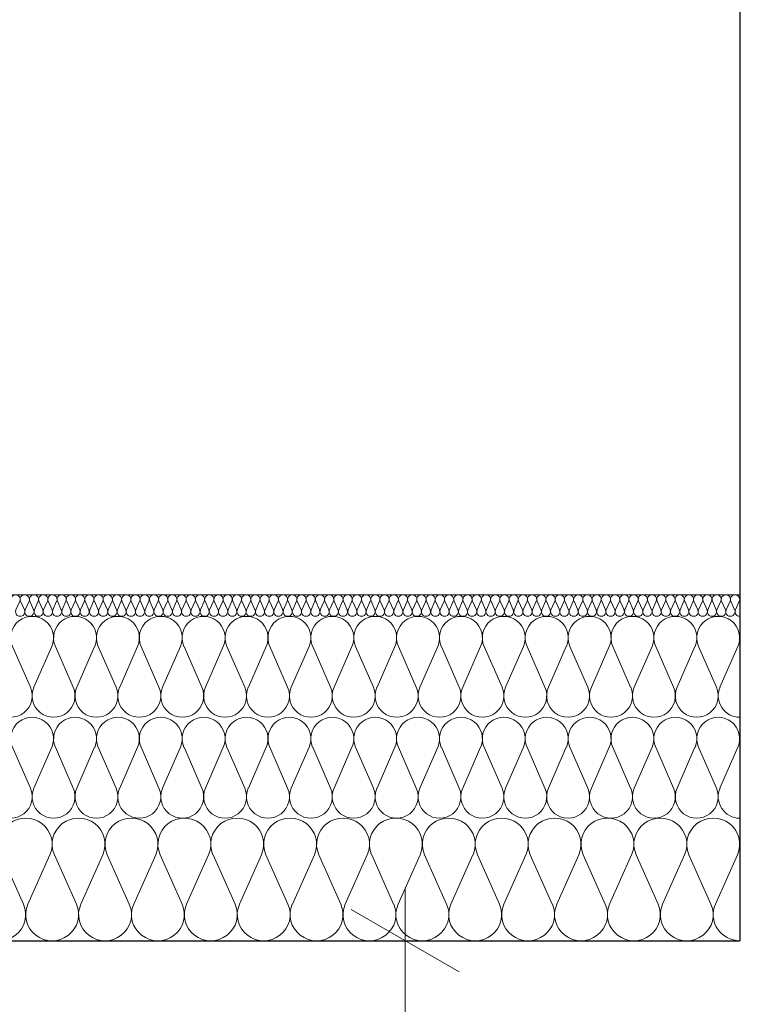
# Model space of a CAD drawing. Extents: x -686885 to -413214, y -23370 to 153194.
# Tile 46 of 145: x -629947 to -628945, y -8058 to -6692. Entities that reach past the tile are written whole.
import ezdxf

# ---------------------------------------------------------------- set-up
doc = ezdxf.new("R2010")
doc.units = 0
doc.header["$MEASUREMENT"] = 0
for name, color, linetype, lineweight in [('Arch stropy_Nr_Pióra__1', 7, 'Continuous', 25), ('INWENT KONST. DREWNIANA_Nr_Pióra__21', 7, 'Continuous', 9), ('INWENT WYMIARY_Nr_Pióra__21', 7, 'Continuous', 9), ('INWENT.ŚCIANY_Nr_Pióra__1', 7, 'Continuous', 25)]:
    doc.layers.add(name, color=color, linetype=linetype, lineweight=lineweight)
doc.layers.add('Inwent Izolacje', color=7, linetype='Continuous')
doc.layers.add('INWENT WYMIARY', color=7, linetype='Continuous')
doc.layers.add('Inwent Izolacje_Nr_Pióra__2', color=7, linetype='Continuous', lineweight=13, true_color=0x7f7f7f)
doc.styles.add('GENERATED_STYLE_1', font='txt')
doc.dimstyles.new('GENERATED_STYLE__5', dxfattribs={"dimtxt": 160.000002, "dimasz": 114, "dimexe": 0.18, "dimexo": 0, "dimgap": 0.09, "dimtad": 1, "dimdec": 0, "dimlfac": 0.1, "dimzin": 0, "dimdsep": 46, "dimtxsty": 'GENERATED_STYLE_1', "dimblk": 'ARROWHEAD_2', "dimblk1": 'ARROWHEAD_2', "dimblk2": 'ARROWHEAD_2', "dimcen": 0.09, "dimclrd": 7, "dimclre": 7, "dimclrt": 7, "dimazin": 0, "dimtfac": 1, "dimtdec": 4, "dimtmove": 0, "dimatfit": 3, "dimfxl": 0, "dimtolj": 1, "dimtzin": 0, "dimarcsym": 0})

# ---------------------------------------------------------------- blocks, each defined once
blk = doc.blocks.new('Izolacja cieplna 14_24', base_point=(-628948.3, -7969.6))
at = {"layer": 'Inwent Izolacje_Nr_Pióra__2', "linetype": 'Continuous'}
for p, q in [((-629941.4, -7918.9), (-629971.9, -7850.2)), ((-629904.7, -7850.2), (-629935.2, -7918.9)), ((-629868.1, -7918.9), (-629898.6, -7850.2)), ((-629831.4, -7850.2), (-629861.9, -7918.9)), ((-629794.7, -7918.9), (-629825.2, -7850.2)), ((-629758.1, -7850.2), (-629788.6, -7918.9)), ((-629721.4, -7918.9), (-629751.9, -7850.2)), ((-629684.7, -7850.2), (-629715.2, -7918.9)), ((-629648.1, -7918.9), (-629678.6, -7850.2)), ((-629611.4, -7850.2), (-629641.9, -7918.9)), ((-629574.7, -7918.9), (-629605.2, -7850.2)), ((-629538.1, -7850.2), (-629568.6, -7918.9)), ((-629501.4, -7918.9), (-629531.9, -7850.2)), ((-629464.7, -7850.2), (-629495.2, -7918.9)), ((-629428.1, -7918.9), (-629458.6, -7850.2)), ((-629391.4, -7850.2), (-629421.9, -7918.9)), ((-629354.7, -7918.9), (-629385.2, -7850.2)), ((-629318.1, -7850.2), (-629348.6, -7918.9)), ((-629281.4, -7918.9), (-629311.9, -7850.2)), ((-629244.7, -7850.2), (-629275.2, -7918.9)), ((-629208.1, -7918.9), (-629238.6, -7850.2)), ((-629171.4, -7850.2), (-629201.9, -7918.9)), ((-629134.7, -7918.9), (-629165.2, -7850.2)), ((-629098.1, -7850.2), (-629128.6, -7918.9)), ((-629061.4, -7918.9), (-629091.9, -7850.2)), ((-629024.7, -7850.2), (-629055.2, -7918.9)), ((-628988.1, -7918.9), (-629018.6, -7850.2)), ((-628951.4, -7850.2), (-628981.9, -7918.9))]:
    blk.add_line(p, q, dxfattribs=at)
for centre, start_param, end_param in [((-629938.3, -7835.7), 2.728799, 6.695979), ((-629865, -7835.7), 2.728799, 6.695979), ((-629791.7, -7835.7), 2.728799, 6.695979), ((-629718.3, -7835.7), 2.728799, 6.695979), ((-629645, -7835.7), 2.728799, 6.695979), ((-629571.7, -7835.7), 2.728799, 6.695979), ((-629498.3, -7835.7), 2.728799, 6.695979), ((-629425, -7835.7), 2.728799, 6.695979), ((-629351.7, -7835.7), 2.728799, 6.695979), ((-629278.3, -7835.7), 2.728799, 6.695979), ((-629205, -7835.7), 2.728799, 6.695979), ((-629131.7, -7835.7), 2.728799, 6.695979), ((-629058.3, -7835.7), 2.728799, 6.695979), ((-628985, -7835.7), 2.728799, 6.695979), ((-629975, -7933.4), 5.870392, 9.837571), ((-629901.7, -7933.4), 5.870392, 9.837571), ((-629828.3, -7933.4), 5.870392, 9.837571), ((-629755, -7933.4), 5.870392, 9.837571), ((-629681.7, -7933.4), 5.870392, 9.837571), ((-629608.3, -7933.4), 5.870392, 9.837571), ((-629535, -7933.4), 5.870392, 9.837571), ((-629461.7, -7933.4), 5.870392, 9.837571), ((-629388.3, -7933.4), 5.870392, 9.837571), ((-629315, -7933.4), 5.870392, 9.837571), ((-629241.7, -7933.4), 5.870392, 9.837571), ((-629168.3, -7933.4), 5.870392, 9.837571), ((-629095, -7933.4), 5.870392, 9.837571), ((-629021.7, -7933.4), 5.870392, 9.837571), ((-628948.3, -7933.4), 5.870392, 7.853982)]:
    blk.add_ellipse(centre, major_axis=(-36.7, 0), ratio=0.986053, start_param=start_param, end_param=end_param, dxfattribs=at)
blk = doc.blocks.new('Izolacja cieplna 14_25', base_point=(-628948.3, -7799.6))
at = {"layer": 'Inwent Izolacje_Nr_Pióra__2', "linetype": 'Continuous'}
for p, q in [((-629931.9, -7757.9), (-629956.6, -7701.3)), ((-629902.2, -7701.3), (-629926.9, -7757.9)), ((-629872.4, -7757.9), (-629897.2, -7701.3)), ((-629842.7, -7701.3), (-629867.4, -7757.9)), ((-629813, -7757.9), (-629837.7, -7701.3)), ((-629783.3, -7701.3), (-629808, -7757.9)), ((-629753.5, -7757.9), (-629778.3, -7701.3)), ((-629723.8, -7701.3), (-629748.5, -7757.9)), ((-629694.1, -7757.9), (-629718.8, -7701.3)), ((-629664.3, -7701.3), (-629689.1, -7757.9)), ((-629634.6, -7757.9), (-629659.3, -7701.3)), ((-629604.9, -7701.3), (-629629.6, -7757.9)), ((-629575.1, -7757.9), (-629599.9, -7701.3)), ((-629545.4, -7701.3), (-629570.2, -7757.9)), ((-629515.7, -7757.9), (-629540.4, -7701.3)), ((-629486, -7701.3), (-629510.7, -7757.9)), ((-629456.2, -7757.9), (-629481, -7701.3)), ((-629426.5, -7701.3), (-629451.2, -7757.9)), ((-629396.8, -7757.9), (-629421.5, -7701.3)), ((-629367, -7701.3), (-629391.8, -7757.9)), ((-629337.3, -7757.9), (-629362, -7701.3)), ((-629307.6, -7701.3), (-629332.3, -7757.9)), ((-629277.8, -7757.9), (-629302.6, -7701.3)), ((-629248.1, -7701.3), (-629272.9, -7757.9)), ((-629218.4, -7757.9), (-629243.1, -7701.3)), ((-629188.7, -7701.3), (-629213.4, -7757.9)), ((-629158.9, -7757.9), (-629183.7, -7701.3)), ((-629129.2, -7701.3), (-629153.9, -7757.9)), ((-629099.5, -7757.9), (-629124.2, -7701.3)), ((-629069.7, -7701.3), (-629094.5, -7757.9)), ((-629040, -7757.9), (-629064.7, -7701.3)), ((-629010.3, -7701.3), (-629035, -7757.9)), ((-628980.6, -7757.9), (-629005.3, -7701.3)), ((-628950.8, -7701.3), (-628975.6, -7757.9))]:
    blk.add_line(p, q, dxfattribs=at)
for centre, start_param, end_param in [((-629929.4, -7689.4), 1.158003, 5.125183), ((-629869.9, -7689.4), 1.158003, 5.125183), ((-629810.5, -7689.4), 1.158003, 5.125183), ((-629751, -7689.4), 1.158003, 5.125183), ((-629691.6, -7689.4), 1.158003, 5.125183), ((-629632.1, -7689.4), 1.158003, 5.125183), ((-629572.6, -7689.4), 1.158003, 5.125183), ((-629513.2, -7689.4), 1.158003, 5.125183), ((-629453.7, -7689.4), 1.158003, 5.125183), ((-629394.3, -7689.4), 1.158003, 5.125183), ((-629334.8, -7689.4), 1.158003, 5.125183), ((-629275.4, -7689.4), 1.158003, 5.125183), ((-629215.9, -7689.4), 1.158003, 5.125183), ((-629156.4, -7689.4), 1.158003, 5.125183), ((-629097, -7689.4), 1.158003, 5.125183), ((-629037.5, -7689.4), 1.158003, 5.125183), ((-628978.1, -7689.4), 1.158003, 5.125183), ((-629959.1, -7769.8), 4.299595, 8.266774), ((-629899.7, -7769.8), 4.299595, 8.266774), ((-629840.2, -7769.8), 4.299595, 8.266774), ((-629780.8, -7769.8), 4.299595, 8.266774), ((-629721.3, -7769.8), 4.299595, 8.266774), ((-629661.8, -7769.8), 4.299595, 8.266774), ((-629602.4, -7769.8), 4.299595, 8.266774), ((-629542.9, -7769.8), 4.299595, 8.266774), ((-629483.5, -7769.8), 4.299595, 8.266774), ((-629424, -7769.8), 4.299595, 8.266774), ((-629364.5, -7769.8), 4.299595, 8.266774), ((-629305.1, -7769.8), 4.299595, 8.266774), ((-629245.6, -7769.8), 4.299595, 8.266774), ((-629186.2, -7769.8), 4.299595, 8.266774), ((-629126.7, -7769.8), 4.299595, 8.266774), ((-629067.2, -7769.8), 4.299595, 8.266774), ((-629007.8, -7769.8), 4.299595, 8.266774), ((-628948.3, -7769.8), 4.299596, 6.283185)]:
    blk.add_ellipse(centre, major_axis=(0, -29.8), ratio=0.998482, start_param=start_param, end_param=end_param, dxfattribs=at)
blk = doc.blocks.new('Izolacja cieplna 14_26', base_point=(-628948.3, -7519.6))
at = {"layer": 'Inwent Izolacje_Nr_Pióra__2', "linetype": 'Continuous'}
for p, q in [((-629946.5, -7498.6), (-629951.9, -7510.7)), ((-629940.1, -7510.7), (-629945.5, -7498.6)), ((-629933.7, -7498.6), (-629939.1, -7510.7)), ((-629927.4, -7510.7), (-629932.7, -7498.6)), ((-629921, -7498.6), (-629926.3, -7510.7)), ((-629914.6, -7510.7), (-629919.9, -7498.6)), ((-629908.2, -7498.6), (-629913.5, -7510.7)), ((-629901.8, -7510.7), (-629907.1, -7498.6)), ((-629895.4, -7498.6), (-629900.7, -7510.7)), ((-629889, -7510.7), (-629894.3, -7498.6)), ((-629882.6, -7498.6), (-629887.9, -7510.7)), ((-629876.2, -7510.7), (-629881.5, -7498.6)), ((-629869.8, -7498.6), (-629875.1, -7510.7)), ((-629863.4, -7510.7), (-629868.7, -7498.6)), ((-629857, -7498.6), (-629862.3, -7510.7)), ((-629850.6, -7510.7), (-629855.9, -7498.6)), ((-629844.2, -7498.6), (-629849.5, -7510.7)), ((-629837.8, -7510.7), (-629843.1, -7498.6)), ((-629831.4, -7498.6), (-629836.7, -7510.7)), ((-629825, -7510.7), (-629830.3, -7498.6)), ((-629818.6, -7498.6), (-629824, -7510.7)), ((-629812.2, -7510.7), (-629817.6, -7498.6)), ((-629805.8, -7498.6), (-629811.2, -7510.7)), ((-629799.4, -7510.7), (-629804.8, -7498.6)), ((-629793, -7498.6), (-629798.4, -7510.7)), ((-629786.7, -7510.7), (-629792, -7498.6)), ((-629780.3, -7498.6), (-629785.6, -7510.7)), ((-629773.9, -7510.7), (-629779.2, -7498.6)), ((-629767.5, -7498.6), (-629772.8, -7510.7)), ((-629761.1, -7510.7), (-629766.4, -7498.6)), ((-629754.7, -7498.6), (-629760, -7510.7)), ((-629748.3, -7510.7), (-629753.6, -7498.6)), ((-629741.9, -7498.6), (-629747.2, -7510.7)), ((-629735.5, -7510.7), (-629740.8, -7498.6)), ((-629729.1, -7498.6), (-629734.4, -7510.7)), ((-629722.7, -7510.7), (-629728, -7498.6)), ((-629716.3, -7498.6), (-629721.6, -7510.7)), ((-629709.9, -7510.7), (-629715.2, -7498.6)), ((-629703.5, -7498.6), (-629708.8, -7510.7)), ((-629697.1, -7510.7), (-629702.4, -7498.6)), ((-629690.7, -7498.6), (-629696, -7510.7)), ((-629684.3, -7510.7), (-629689.6, -7498.6)), ((-629677.9, -7498.6), (-629683.3, -7510.7)), ((-629671.5, -7510.7), (-629676.9, -7498.6)), ((-629665.1, -7498.6), (-629670.5, -7510.7)), ((-629658.7, -7510.7), (-629664.1, -7498.6)), ((-629652.4, -7498.6), (-629657.7, -7510.7)), ((-629646, -7510.7), (-629651.3, -7498.6)), ((-629639.6, -7498.6), (-629644.9, -7510.7)), ((-629633.2, -7510.7), (-629638.5, -7498.6)), ((-629626.8, -7498.6), (-629632.1, -7510.7)), ((-629620.4, -7510.7), (-629625.7, -7498.6)), ((-629614, -7498.6), (-629619.3, -7510.7)), ((-629607.6, -7510.7), (-629612.9, -7498.6)), ((-629601.2, -7498.6), (-629606.5, -7510.7)), ((-629594.8, -7510.7), (-629600.1, -7498.6)), ((-629588.4, -7498.6), (-629593.7, -7510.7)), ((-629582, -7510.7), (-629587.3, -7498.6)), ((-629575.6, -7498.6), (-629580.9, -7510.7)), ((-629569.2, -7510.7), (-629574.5, -7498.6)), ((-629562.8, -7498.6), (-629568.1, -7510.7)), ((-629556.4, -7510.7), (-629561.7, -7498.6)), ((-629550, -7498.6), (-629555.3, -7510.7)), ((-629543.6, -7510.7), (-629549, -7498.6)), ((-629537.2, -7498.6), (-629542.6, -7510.7)), ((-629530.8, -7510.7), (-629536.2, -7498.6)), ((-629524.4, -7498.6), (-629529.8, -7510.7)), ((-629518, -7510.7), (-629523.4, -7498.6)), ((-629511.7, -7498.6), (-629517, -7510.7)), ((-629505.3, -7510.7), (-629510.6, -7498.6)), ((-629498.9, -7498.6), (-629504.2, -7510.7)), ((-629492.5, -7510.7), (-629497.8, -7498.6)), ((-629486.1, -7498.6), (-629491.4, -7510.7)), ((-629479.7, -7510.7), (-629485, -7498.6)), ((-629473.3, -7498.6), (-629478.6, -7510.7)), ((-629466.9, -7510.7), (-629472.2, -7498.6)), ((-629460.5, -7498.6), (-629465.8, -7510.7)), ((-629454.1, -7510.7), (-629459.4, -7498.6)), ((-629447.7, -7498.6), (-629453, -7510.7)), ((-629441.3, -7510.7), (-629446.6, -7498.6)), ((-629434.9, -7498.6), (-629440.2, -7510.7)), ((-629428.5, -7510.7), (-629433.8, -7498.6)), ((-629422.1, -7498.6), (-629427.4, -7510.7)), ((-629415.7, -7510.7), (-629421, -7498.6)), ((-629409.3, -7498.6), (-629414.6, -7510.7)), ((-629402.9, -7510.7), (-629408.3, -7498.6)), ((-629396.5, -7498.6), (-629401.9, -7510.7)), ((-629390.1, -7510.7), (-629395.5, -7498.6)), ((-629383.7, -7498.6), (-629389.1, -7510.7)), ((-629377.4, -7510.7), (-629382.7, -7498.6)), ((-629371, -7498.6), (-629376.3, -7510.7)), ((-629364.6, -7510.7), (-629369.9, -7498.6)), ((-629358.2, -7498.6), (-629363.5, -7510.7)), ((-629351.8, -7510.7), (-629357.1, -7498.6)), ((-629345.4, -7498.6), (-629350.7, -7510.7)), ((-629339, -7510.7), (-629344.3, -7498.6)), ((-629332.6, -7498.6), (-629337.9, -7510.7)), ((-629326.2, -7510.7), (-629331.5, -7498.6)), ((-629319.8, -7498.6), (-629325.1, -7510.7)), ((-629313.4, -7510.7), (-629318.7, -7498.6)), ((-629307, -7498.6), (-629312.3, -7510.7)), ((-629300.6, -7510.7), (-629305.9, -7498.6)), ((-629294.2, -7498.6), (-629299.5, -7510.7)), ((-629287.8, -7510.7), (-629293.1, -7498.6)), ((-629281.4, -7498.6), (-629286.7, -7510.7)), ((-629275, -7510.7), (-629280.3, -7498.6)), ((-629268.6, -7498.6), (-629274, -7510.7)), ((-629262.2, -7510.7), (-629267.6, -7498.6)), ((-629255.8, -7498.6), (-629261.2, -7510.7)), ((-629249.4, -7510.7), (-629254.8, -7498.6)), ((-629243, -7498.6), (-629248.4, -7510.7)), ((-629236.7, -7510.7), (-629242, -7498.6)), ((-629230.3, -7498.6), (-629235.6, -7510.7)), ((-629223.9, -7510.7), (-629229.2, -7498.6)), ((-629217.5, -7498.6), (-629222.8, -7510.7)), ((-629211.1, -7510.7), (-629216.4, -7498.6)), ((-629204.7, -7498.6), (-629210, -7510.7)), ((-629198.3, -7510.7), (-629203.6, -7498.6)), ((-629191.9, -7498.6), (-629197.2, -7510.7)), ((-629185.5, -7510.7), (-629190.8, -7498.6)), ((-629179.1, -7498.6), (-629184.4, -7510.7)), ((-629172.7, -7510.7), (-629178, -7498.6)), ((-629166.3, -7498.6), (-629171.6, -7510.7)), ((-629159.9, -7510.7), (-629165.2, -7498.6)), ((-629153.5, -7498.6), (-629158.8, -7510.7)), ((-629147.1, -7510.7), (-629152.4, -7498.6)), ((-629140.7, -7498.6), (-629146, -7510.7)), ((-629134.3, -7510.7), (-629139.6, -7498.6)), ((-629127.9, -7498.6), (-629133.3, -7510.7)), ((-629121.5, -7510.7), (-629126.9, -7498.6)), ((-629115.1, -7498.6), (-629120.5, -7510.7)), ((-629108.7, -7510.7), (-629114.1, -7498.6)), ((-629102.4, -7498.6), (-629107.7, -7510.7)), ((-629096, -7510.7), (-629101.3, -7498.6)), ((-629089.6, -7498.6), (-629094.9, -7510.7)), ((-629083.2, -7510.7), (-629088.5, -7498.6)), ((-629076.8, -7498.6), (-629082.1, -7510.7)), ((-629070.4, -7510.7), (-629075.7, -7498.6)), ((-629064, -7498.6), (-629069.3, -7510.7)), ((-629057.6, -7510.7), (-629062.9, -7498.6)), ((-629051.2, -7498.6), (-629056.5, -7510.7)), ((-629044.8, -7510.7), (-629050.1, -7498.6)), ((-629038.4, -7498.6), (-629043.7, -7510.7)), ((-629032, -7510.7), (-629037.3, -7498.6)), ((-629025.6, -7498.6), (-629030.9, -7510.7)), ((-629019.2, -7510.7), (-629024.5, -7498.6)), ((-629012.8, -7498.6), (-629018.1, -7510.7)), ((-629006.4, -7510.7), (-629011.7, -7498.6)), ((-629000, -7498.6), (-629005.3, -7510.7)), ((-628993.6, -7510.7), (-628999, -7498.6)), ((-628987.2, -7498.6), (-628992.6, -7510.7)), ((-628980.8, -7510.7), (-628986.2, -7498.6)), ((-628974.4, -7498.6), (-628979.8, -7510.7)), ((-628968, -7510.7), (-628973.4, -7498.6)), ((-628961.7, -7498.6), (-628967, -7510.7)), ((-628955.3, -7510.7), (-628960.6, -7498.6)), ((-628948.9, -7498.6), (-628954.2, -7510.7))]:
    blk.add_line(p, q, dxfattribs=at)
for centre, start_param, end_param in [((-629952.4, -7496), 2.728799, 6.695979), ((-629939.6, -7496), 2.728799, 6.695979), ((-629926.8, -7496), 2.728799, 6.695979), ((-629914, -7496), 2.728799, 6.695979), ((-629901.2, -7496), 2.728799, 6.695979), ((-629888.4, -7496), 2.728799, 6.695979), ((-629875.7, -7496), 2.728799, 6.695979), ((-629862.9, -7496), 2.728799, 6.695979), ((-629850.1, -7496), 2.728799, 6.695979), ((-629837.3, -7496), 2.728799, 6.695979), ((-629824.5, -7496), 2.728799, 6.695979), ((-629811.7, -7496), 2.728799, 6.695979), ((-629798.9, -7496), 2.728799, 6.695979), ((-629786.1, -7496), 2.728799, 6.695979), ((-629773.3, -7496), 2.728799, 6.695979), ((-629760.5, -7496), 2.728799, 6.695979), ((-629747.7, -7496), 2.728799, 6.695979), ((-629735, -7496), 2.728799, 6.695979), ((-629722.2, -7496), 2.728799, 6.695979), ((-629709.4, -7496), 2.728799, 6.695979), ((-629696.6, -7496), 2.728799, 6.695979), ((-629683.8, -7496), 2.728799, 6.695979), ((-629671, -7496), 2.728799, 6.695979), ((-629658.2, -7496), 2.728799, 6.695979), ((-629645.4, -7496), 2.728799, 6.695979), ((-629632.6, -7496), 2.728799, 6.695979), ((-629619.8, -7496), 2.728799, 6.695979), ((-629607, -7496), 2.728799, 6.695979), ((-629594.3, -7496), 2.728799, 6.695979), ((-629581.5, -7496), 2.728799, 6.695979), ((-629568.7, -7496), 2.728799, 6.695979), ((-629555.9, -7496), 2.728799, 6.695979), ((-629543.1, -7496), 2.728799, 6.695979), ((-629530.3, -7496), 2.728799, 6.695979), ((-629517.5, -7496), 2.728799, 6.695979), ((-629504.7, -7496), 2.728799, 6.695979), ((-629491.9, -7496), 2.728799, 6.695979), ((-629479.1, -7496), 2.728799, 6.695979), ((-629466.3, -7496), 2.728799, 6.695979), ((-629453.6, -7496), 2.728799, 6.695979), ((-629440.8, -7496), 2.728799, 6.695979), ((-629428, -7496), 2.728799, 6.695979), ((-629415.2, -7496), 2.728799, 6.695979), ((-629402.4, -7496), 2.728799, 6.695979), ((-629389.6, -7496), 2.728799, 6.695979), ((-629376.8, -7496), 2.728799, 6.695979), ((-629364, -7496), 2.728799, 6.695979), ((-629351.2, -7496), 2.728799, 6.695979), ((-629338.4, -7496), 2.728799, 6.695979), ((-629325.7, -7496), 2.728799, 6.695979), ((-629312.9, -7496), 2.728799, 6.695979), ((-629300.1, -7496), 2.728799, 6.695979), ((-629287.3, -7496), 2.728799, 6.695979), ((-629274.5, -7496), 2.728799, 6.695979), ((-629261.7, -7496), 2.728799, 6.695979), ((-629248.9, -7496), 2.728799, 6.695979), ((-629236.1, -7496), 2.728799, 6.695979), ((-629223.3, -7496), 2.728799, 6.695979), ((-629210.5, -7496), 2.728799, 6.695979), ((-629197.7, -7496), 2.728799, 6.695979), ((-629185, -7496), 2.728799, 6.695979), ((-629172.2, -7496), 2.728799, 6.695979), ((-629159.4, -7496), 2.728799, 6.695979), ((-629146.6, -7496), 2.728799, 6.695979), ((-629133.8, -7496), 2.728799, 6.695979), ((-629121, -7496), 2.728799, 6.695979), ((-629108.2, -7496), 2.728799, 6.695979), ((-629095.4, -7496), 2.728799, 6.695979), ((-629082.6, -7496), 2.728799, 6.695979), ((-629069.8, -7496), 2.728799, 6.695979), ((-629057, -7496), 2.728799, 6.695979), ((-629044.3, -7496), 2.728799, 6.695979), ((-629031.5, -7496), 2.728799, 6.695979), ((-629018.7, -7496), 2.728799, 6.695979), ((-629005.9, -7496), 2.728799, 6.695979), ((-628993.1, -7496), 2.728799, 6.695979), ((-628980.3, -7496), 2.728799, 6.695979), ((-628967.5, -7496), 2.728799, 6.695979), ((-628954.7, -7496), 2.728799, 6.695979), ((-629946, -7513.2), 5.870392, 9.837571), ((-629933.2, -7513.2), 5.870392, 9.837571), ((-629920.4, -7513.2), 5.870392, 9.837571), ((-629907.6, -7513.2), 5.870392, 9.837571), ((-629894.8, -7513.2), 5.870392, 9.837571), ((-629882, -7513.2), 5.870392, 9.837571), ((-629869.3, -7513.2), 5.870392, 9.837571), ((-629856.5, -7513.2), 5.870392, 9.837571), ((-629843.7, -7513.2), 5.870392, 9.837571), ((-629830.9, -7513.2), 5.870392, 9.837571), ((-629818.1, -7513.2), 5.870392, 9.837571), ((-629805.3, -7513.2), 5.870392, 9.837571), ((-629792.5, -7513.2), 5.870392, 9.837571), ((-629779.7, -7513.2), 5.870392, 9.837571), ((-629766.9, -7513.2), 5.870392, 9.837571), ((-629754.1, -7513.2), 5.870392, 9.837571), ((-629741.3, -7513.2), 5.870392, 9.837571), ((-629728.6, -7513.2), 5.870392, 9.837571), ((-629715.8, -7513.2), 5.870392, 9.837571), ((-629703, -7513.2), 5.870392, 9.837571), ((-629690.2, -7513.2), 5.870392, 9.837571), ((-629677.4, -7513.2), 5.870392, 9.837571), ((-629664.6, -7513.2), 5.870392, 9.837571), ((-629651.8, -7513.2), 5.870392, 9.837571), ((-629639, -7513.2), 5.870392, 9.837571), ((-629626.2, -7513.2), 5.870392, 9.837571), ((-629613.4, -7513.2), 5.870392, 9.837571), ((-629600.7, -7513.2), 5.870392, 9.837571), ((-629587.9, -7513.2), 5.870392, 9.837571), ((-629575.1, -7513.2), 5.870392, 9.837571), ((-629562.3, -7513.2), 5.870392, 9.837571), ((-629549.5, -7513.2), 5.870392, 9.837571), ((-629536.7, -7513.2), 5.870392, 9.837571), ((-629523.9, -7513.2), 5.870392, 9.837571), ((-629511.1, -7513.2), 5.870392, 9.837571), ((-629498.3, -7513.2), 5.870392, 9.837571), ((-629485.5, -7513.2), 5.870392, 9.837571), ((-629472.7, -7513.2), 5.870392, 9.837571), ((-629460, -7513.2), 5.870392, 9.837571), ((-629447.2, -7513.2), 5.870392, 9.837571), ((-629434.4, -7513.2), 5.870392, 9.837571), ((-629421.6, -7513.2), 5.870392, 9.837571), ((-629408.8, -7513.2), 5.870392, 9.837571), ((-629396, -7513.2), 5.870392, 9.837571), ((-629383.2, -7513.2), 5.870392, 9.837571), ((-629370.4, -7513.2), 5.870392, 9.837571), ((-629357.6, -7513.2), 5.870392, 9.837571), ((-629344.8, -7513.2), 5.870392, 9.837571), ((-629332, -7513.2), 5.870392, 9.837571), ((-629319.3, -7513.2), 5.870392, 9.837571), ((-629306.5, -7513.2), 5.870392, 9.837571), ((-629293.7, -7513.2), 5.870392, 9.837571), ((-629280.9, -7513.2), 5.870392, 9.837571), ((-629268.1, -7513.2), 5.870392, 9.837571), ((-629255.3, -7513.2), 5.870392, 9.837571), ((-629242.5, -7513.2), 5.870392, 9.837571), ((-629229.7, -7513.2), 5.870392, 9.837571), ((-629216.9, -7513.2), 5.870392, 9.837571), ((-629204.1, -7513.2), 5.870392, 9.837571), ((-629191.3, -7513.2), 5.870392, 9.837571), ((-629178.6, -7513.2), 5.870392, 9.837571), ((-629165.8, -7513.2), 5.870392, 9.837571), ((-629153, -7513.2), 5.870392, 9.837571), ((-629140.2, -7513.2), 5.870392, 9.837571), ((-629127.4, -7513.2), 5.870392, 9.837571), ((-629114.6, -7513.2), 5.870392, 9.837571), ((-629101.8, -7513.2), 5.870392, 9.837571), ((-629089, -7513.2), 5.870392, 9.837571), ((-629076.2, -7513.2), 5.870392, 9.837571), ((-629063.4, -7513.2), 5.870392, 9.837571), ((-629050.7, -7513.2), 5.870392, 9.837571), ((-629037.9, -7513.2), 5.870392, 9.837571), ((-629025.1, -7513.2), 5.870392, 9.837571), ((-629012.3, -7513.2), 5.870392, 9.837571), ((-628999.5, -7513.2), 5.870392, 9.837571), ((-628986.7, -7513.2), 5.870392, 9.837571), ((-628973.9, -7513.2), 5.870392, 9.837571), ((-628961.1, -7513.2), 5.870392, 9.837571), ((-628948.3, -7513.2), 5.870392, 7.853982)]:
    blk.add_ellipse(centre, major_axis=(-6.4, 0), ratio=0.997654, start_param=start_param, end_param=end_param, dxfattribs=at)
blk = doc.blocks.new('Izolacja cieplna 14_27', base_point=(-628948.3, -7659.6))
at = {"layer": 'Inwent Izolacje_Nr_Pióra__2', "linetype": 'Continuous'}
for p, q in [((-629931.9, -7617.9), (-629956.6, -7561.3)), ((-629902.2, -7561.3), (-629926.9, -7617.9)), ((-629872.4, -7617.9), (-629897.2, -7561.3)), ((-629842.7, -7561.3), (-629867.4, -7617.9)), ((-629813, -7617.9), (-629837.7, -7561.3)), ((-629783.3, -7561.3), (-629808, -7617.9)), ((-629753.5, -7617.9), (-629778.3, -7561.3)), ((-629723.8, -7561.3), (-629748.5, -7617.9)), ((-629694.1, -7617.9), (-629718.8, -7561.3)), ((-629664.3, -7561.3), (-629689.1, -7617.9)), ((-629634.6, -7617.9), (-629659.3, -7561.3)), ((-629604.9, -7561.3), (-629629.6, -7617.9)), ((-629575.1, -7617.9), (-629599.9, -7561.3)), ((-629545.4, -7561.3), (-629570.2, -7617.9)), ((-629515.7, -7617.9), (-629540.4, -7561.3)), ((-629486, -7561.3), (-629510.7, -7617.9)), ((-629456.2, -7617.9), (-629481, -7561.3)), ((-629426.5, -7561.3), (-629451.2, -7617.9)), ((-629396.8, -7617.9), (-629421.5, -7561.3)), ((-629367, -7561.3), (-629391.8, -7617.9)), ((-629337.3, -7617.9), (-629362, -7561.3)), ((-629307.6, -7561.3), (-629332.3, -7617.9)), ((-629277.8, -7617.9), (-629302.6, -7561.3)), ((-629248.1, -7561.3), (-629272.9, -7617.9)), ((-629218.4, -7617.9), (-629243.1, -7561.3)), ((-629188.7, -7561.3), (-629213.4, -7617.9)), ((-629158.9, -7617.9), (-629183.7, -7561.3)), ((-629129.2, -7561.3), (-629153.9, -7617.9)), ((-629099.5, -7617.9), (-629124.2, -7561.3)), ((-629069.7, -7561.3), (-629094.5, -7617.9)), ((-629040, -7617.9), (-629064.7, -7561.3)), ((-629010.3, -7561.3), (-629035, -7617.9)), ((-628980.6, -7617.9), (-629005.3, -7561.3)), ((-628950.8, -7561.3), (-628975.6, -7617.9))]:
    blk.add_line(p, q, dxfattribs=at)
for centre, start_param, end_param in [((-629929.4, -7549.4), 1.158003, 5.125183), ((-629869.9, -7549.4), 1.158003, 5.125183), ((-629810.5, -7549.4), 1.158003, 5.125183), ((-629751, -7549.4), 1.158003, 5.125183), ((-629691.6, -7549.4), 1.158003, 5.125183), ((-629632.1, -7549.4), 1.158003, 5.125183), ((-629572.6, -7549.4), 1.158003, 5.125183), ((-629513.2, -7549.4), 1.158003, 5.125183), ((-629453.7, -7549.4), 1.158003, 5.125183), ((-629394.3, -7549.4), 1.158003, 5.125183), ((-629334.8, -7549.4), 1.158003, 5.125183), ((-629275.4, -7549.4), 1.158003, 5.125183), ((-629215.9, -7549.4), 1.158003, 5.125183), ((-629156.4, -7549.4), 1.158003, 5.125183), ((-629097, -7549.4), 1.158003, 5.125183), ((-629037.5, -7549.4), 1.158003, 5.125183), ((-628978.1, -7549.4), 1.158003, 5.125183), ((-629959.1, -7629.8), 4.299595, 8.266774), ((-629899.7, -7629.8), 4.299595, 8.266774), ((-629840.2, -7629.8), 4.299595, 8.266774), ((-629780.8, -7629.8), 4.299595, 8.266774), ((-629721.3, -7629.8), 4.299595, 8.266774), ((-629661.8, -7629.8), 4.299595, 8.266774), ((-629602.4, -7629.8), 4.299595, 8.266774), ((-629542.9, -7629.8), 4.299595, 8.266774), ((-629483.5, -7629.8), 4.299595, 8.266774), ((-629424, -7629.8), 4.299595, 8.266774), ((-629364.5, -7629.8), 4.299595, 8.266774), ((-629305.1, -7629.8), 4.299595, 8.266774), ((-629245.6, -7629.8), 4.299595, 8.266774), ((-629186.2, -7629.8), 4.299595, 8.266774), ((-629126.7, -7629.8), 4.299595, 8.266774), ((-629067.2, -7629.8), 4.299595, 8.266774), ((-629007.8, -7629.8), 4.299595, 8.266774), ((-628948.3, -7629.8), 4.299596, 6.283185)]:
    blk.add_ellipse(centre, major_axis=(0, -29.8), ratio=0.998482, start_param=start_param, end_param=end_param, dxfattribs=at)
blk = doc.blocks.new('*D620')
at = {"layer": 'INWENT WYMIARY_Nr_Pióra__21', "linetype": 'Continuous'}
for p, q in [((-629412.2, -7969.6), (-629412.2, -7896.2)), ((-629337.2, -8012.9), (-629487.2, -7926.3)), ((-629299.7, -7969.6), (-629524.7, -7969.6)), ((-629412.2, -8129.6), (-629412.2, -7969.6)), ((-629487.2, -8086.3), (-629337.2, -8172.9)), ((-629299.7, -8129.6), (-629524.7, -8129.6))]:
    blk.add_line(p, q, dxfattribs=at)
at = {"layer": 'INWENT WYMIARY_Nr_Pióra__21', "char_height": 160, "attachment_point": 7, "rotation": 90, "style": 'GENERATED_STYLE_1'}
for s, insert in [('{16}', (-629444.2, -8377.8)), ('{420}', (-629444.2, -10485.6))]:
    blk.add_mtext(s, dxfattribs=dict(at, insert=insert))
blk = doc.blocks.new('ARROWHEAD_2')
at = {"color": 0, "linetype": 'Continuous', "lineweight": 0}
for p, q in [((-0.378, -0.655), (0.378, 0.655)), ((0, 0), (-1, 0))]:
    blk.add_line(p, q, dxfattribs=at)

msp = doc.modelspace()

# ---------------------------------------------------------------- linework, layer by layer
at = {"layer": 'Arch stropy_Nr_Pióra__1', "linetype": 'Continuous'}
msp.add_line((-631148.3, -7969.6), (-628948.3, -7969.6), dxfattribs=at)
at = {"layer": 'INWENT KONST. DREWNIANA_Nr_Pióra__21', "linetype": 'Continuous'}
msp.add_line((-631148.3, -7489.6), (-628948.3, -7489.6), dxfattribs=at)
at = {"layer": 'INWENT.ŚCIANY_Nr_Pióra__1', "linetype": 'Continuous'}
msp.add_line((-628948.3, -5844.6), (-628948.3, -7969.6), dxfattribs=at)

# ---------------------------------------------------------------- block references
at = {"layer": 'Inwent Izolacje', "color": 104, "linetype": 'Continuous', "lineweight": 13, "true_color": 0x029e21}
for name, p in [('Izolacja cieplna 14_26', (-628948.3, -7519.6)), ('Izolacja cieplna 14_27', (-628948.3, -7659.6)), ('Izolacja cieplna 14_25', (-628948.3, -7799.6)), ('Izolacja cieplna 14_24', (-628948.3, -7969.6))]:
    msp.add_blockref(name, p, dxfattribs=at)

# ---------------------------------------------------------------- dimensions: what is measured, and where the dimension line sits
at = {"layer": 'INWENT WYMIARY', "linetype": 'Continuous'}
dim = msp.add_linear_dim(base=(-629412.2, -12329.6), p1=(-628948.3, -8129.6), p2=(-629466.2, -7969.6), angle=90, dimstyle='GENERATED_STYLE__5', dxfattribs=at)
dim.commit()
dim.dimension.update_dxf_attribs({"geometry": '*D620', "text_midpoint": (-629524.2, -8256.3)})

doc.saveas('drawing.dxf')
